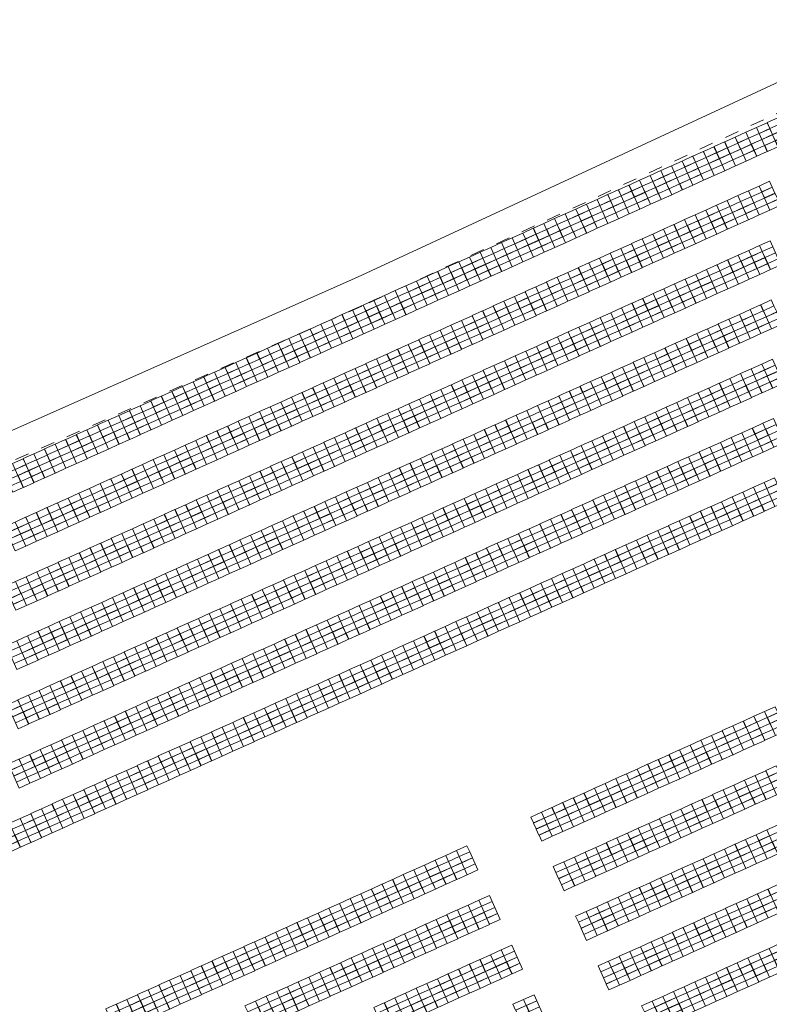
# Model space of a CAD drawing. Header units: metres. Extents: x 232744 to 233931, y 552844 to 554310.
# Tile 35 of 41: x 233646 to 233753, y 553929 to 554069. Entities that reach past the tile are written whole.
import ezdxf

# ---------------------------------------------------------------- set-up
doc = ezdxf.new("R2010")
doc.units = ezdxf.units.M
doc.linetypes.add('NLCS-HIDDEN', pattern=[4, 2, -2])
doc.layers.get('0').update_dxf_attribs({"lineweight": 18})
for name, color, linetype, lineweight in [('BH-N-contouren zonneakker', 251, 'NLCS-HIDDEN', 5), ('BH-N-hekwerk', 251, 'IE-TERREINAFSCHEIDING-KUNSTMATIG-OPEN', 18), ('GP-Field_Segment_Setback', 253, 'Continuous', 0), ('GP-Modules', 252, 'Continuous', 9)]:
    doc.layers.add(name, color=color, linetype=linetype, lineweight=lineweight)
doc.linetypes.add('IE-TERREINAFSCHEIDING-KUNSTMATIG-OPEN', pattern='A,7,-1.5,[67,NLCS.SHX,S=0.75,R=0,X=0,Y=0],-1.5', length=10)

# ---------------------------------------------------------------- blocks, each defined once
blk = doc.blocks.new('fs_3851793_full')
for p, q in [((0, 0), (1.65, 0)), ((0, -0.93), (0, 0)), ((1.65, 0), (1.65, -0.93)), ((1.65, -0.93), (0, -0.93)), ((0, -0.94), (1.65, -0.94)), ((0, -1.87), (0, -0.94)), ((1.65, -0.94), (1.65, -1.87)), ((1.65, -1.87), (0, -1.87)), ((0, -1.89), (1.65, -1.89)), ((0, -2.82), (0, -1.89)), ((1.65, -1.89), (1.65, -2.82)), ((1.65, -2.82), (0, -2.82)), ((0, -2.83), (1.65, -2.83)), ((0, -3.76), (0, -2.83)), ((1.65, -3.76), (0, -3.76)), ((1.65, -2.83), (1.65, -3.76))]:
    blk.add_line(p, q)
blk = doc.blocks.new('fs_3851792_full')
for p, q in [((0, 0), (1.65, 0)), ((0, -0.93), (0, 0)), ((1.65, 0), (1.65, -0.93)), ((1.65, -0.93), (0, -0.93)), ((0, -0.94), (1.65, -0.94)), ((0, -1.87), (0, -0.94)), ((1.65, -0.94), (1.65, -1.87)), ((1.65, -1.87), (0, -1.87)), ((0, -1.89), (1.65, -1.89)), ((0, -2.82), (0, -1.89)), ((1.65, -1.89), (1.65, -2.82)), ((1.65, -2.82), (0, -2.82)), ((0, -2.83), (1.65, -2.83)), ((0, -3.76), (0, -2.83)), ((1.65, -3.76), (0, -3.76)), ((1.65, -2.83), (1.65, -3.76))]:
    blk.add_line(p, q)
blk = doc.blocks.new('Groep-13-1')
at = {"layer": 'GP-Modules', "rotation": 24.29533370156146}
for p in [(233752.61, 553970.45, 2.17), (233749.58, 553969.08, 2.17), (233751.09, 553969.77, 2.17), (233746.55, 553967.71, 2.17), (233748.06, 553968.4, 2.17), (233743.52, 553966.35, 2.17), (233745.03, 553967.03, 2.17), (233740.49, 553964.98, 2.17), (233742, 553965.66, 2.17), (233737.45, 553963.61, 2.17), (233738.97, 553964.29, 2.17), (233734.42, 553962.24, 2.17), (233735.94, 553962.92, 2.17), (233752.77, 553962.01, 2.17), (233731.39, 553960.87, 2.17), (233732.91, 553961.56, 2.17), (233749.74, 553960.64, 2.17), (233751.26, 553961.32, 2.17), (233728.36, 553959.5, 2.17), (233729.88, 553960.19, 2.17), (233746.71, 553959.27, 2.17), (233748.22, 553959.96, 2.17), (233723.82, 553957.45, 2.17), (233725.33, 553958.14, 2.17), (233726.85, 553958.82, 2.17), (233743.68, 553957.9, 2.17), (233745.19, 553958.59, 2.17), (233720.78, 553956.08, 2.17), (233722.3, 553956.77, 2.17), (233740.65, 553956.54, 2.17), (233742.16, 553957.22, 2.17), (233719.27, 553955.4, 2.17), (233737.62, 553955.17, 2.17), (233739.13, 553955.85, 2.17), (233734.59, 553953.8, 2.17), (233736.1, 553954.48, 2.17), (233752.93, 553953.57, 2.17), (233731.55, 553952.43, 2.17), (233733.07, 553953.12, 2.17), (233749.9, 553952.2, 2.17), (233751.42, 553952.88, 2.17), (233728.52, 553951.06, 2.17), (233730.04, 553951.75, 2.17), (233746.87, 553950.83, 2.17), (233748.39, 553951.51, 2.17), (233723.98, 553949.01, 2.17), (233725.49, 553949.69, 2.17), (233727.01, 553950.38, 2.17), (233743.84, 553949.46, 2.17), (233745.36, 553950.15, 2.17), (233722.46, 553948.33, 2.17), (233740.81, 553948.09, 2.17), (233742.33, 553948.78, 2.17), (233737.78, 553946.73, 2.17), (233739.29, 553947.41, 2.17), (233734.75, 553945.36, 2.17), (233736.26, 553946.04, 2.17), (233753.1, 553945.13, 2.17), (233731.72, 553943.99, 2.17), (233733.23, 553944.67, 2.17), (233750.06, 553943.76, 2.17), (233751.58, 553944.44, 2.17), (233728.69, 553942.62, 2.17), (233730.2, 553943.31, 2.17), (233747.03, 553942.39, 2.17), (233748.55, 553943.07, 2.17), (233725.66, 553941.25, 2.17), (233727.17, 553941.94, 2.17), (233744, 553941.02, 2.17), (233745.52, 553941.7, 2.17), (233740.97, 553939.65, 2.17), (233742.49, 553940.34, 2.17), (233737.94, 553938.28, 2.17), (233739.46, 553938.97, 2.17), (233734.91, 553936.92, 2.17), (233736.43, 553937.6, 2.17), (233753.26, 553936.68, 2.17), (233731.88, 553935.55, 2.17), (233733.39, 553936.23, 2.17), (233750.23, 553935.32, 2.17), (233751.74, 553936, 2.17), (233728.85, 553934.18, 2.17), (233730.36, 553934.86, 2.17), (233747.2, 553933.95, 2.17), (233748.71, 553934.63, 2.17), (233744.17, 553932.58, 2.17), (233745.68, 553933.26, 2.17), (233741.13, 553931.21, 2.17), (233742.65, 553931.89, 2.17), (233738.1, 553929.84, 2.17), (233739.62, 553930.53, 2.17), (233735.07, 553928.47, 2.17), (233736.59, 553929.16, 2.17)]:
    blk.add_blockref('fs_3851792_full', p, dxfattribs=at)

msp = doc.modelspace()

# ---------------------------------------------------------------- linework, layer by layer
at = {"layer": 'BH-N-contouren zonneakker', "flags": 128}
msp.add_lwpolyline([(233696.21, 554028.7), (233771.84, 554063.79), (233855.89, 553897.06), (233621.82, 553791.4), (233544.96, 553961.66)], close=True, dxfattribs=at)
at = {"layer": 'BH-N-hekwerk', "flags": 128}
msp.add_lwpolyline([(233694.56, 554032.35), (233773.67, 554069.05), (233861.34, 553895.14), (233619.82, 553786.11), (233539.66, 553963.69)], close=True, dxfattribs=at)

# ---------------------------------------------------------------- block references
at = {"layer": 'GP-Field_Segment_Setback'}
msp.add_blockref('Groep-13-1', (0, 0), dxfattribs=at)
at = {"layer": 'GP-Modules'}
for name, p, rotation in [('fs_3851793_full', (233752.97, 554054.38, 2.17), 24.29533370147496), ('fs_3851793_full', (233749.94, 554053.01, 2.17), 24.29533370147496), ('fs_3851793_full', (233751.45, 554053.69, 2.17), 24.29533370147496), ('fs_3851793_full', (233746.91, 554051.64, 2.17), 24.29533370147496), ('fs_3851793_full', (233748.42, 554052.32, 2.17), 24.29533370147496), ('fs_3851793_full', (233743.87, 554050.27, 2.17), 24.29533370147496), ('fs_3851793_full', (233745.39, 554050.95, 2.17), 24.29533370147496), ('fs_3851793_full', (233740.84, 554048.9, 2.17), 24.29533370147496), ('fs_3851793_full', (233742.36, 554049.59, 2.17), 24.29533370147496), ('fs_3851793_full', (233737.81, 554047.53, 2.17), 24.29533370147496), ('fs_3851793_full', (233739.33, 554048.22, 2.17), 24.29533370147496), ('fs_3851793_full', (233734.78, 554046.17, 2.17), 24.29533370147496), ('fs_3851793_full', (233736.3, 554046.85, 2.17), 24.29533370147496), ('fs_3851793_full', (233731.75, 554044.8, 2.17), 24.29533370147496), ('fs_3851793_full', (233733.27, 554045.48, 2.17), 24.29533370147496), ('fs_3851793_full', (233750.3, 554044.65, 2.17), 24.29533370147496), ('fs_3851793_full', (233751.81, 554045.34, 2.17), 24.29533370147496), ('fs_3851793_full', (233728.72, 554043.43, 2.17), 24.29533370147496), ('fs_3851793_full', (233730.24, 554044.11, 2.17), 24.29533370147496), ('fs_3851793_full', (233747.26, 554043.29, 2.17), 24.29533370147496), ('fs_3851793_full', (233748.78, 554043.97, 2.17), 24.29533370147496), ('fs_3851793_full', (233725.69, 554042.06, 2.17), 24.29533370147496), ('fs_3851793_full', (233727.2, 554042.75, 2.17), 24.29533370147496), ('fs_3851793_full', (233744.23, 554041.92, 2.17), 24.29533370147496), ('fs_3851793_full', (233745.75, 554042.6, 2.17), 24.29533370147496), ('fs_3851793_full', (233722.66, 554040.69, 2.17), 24.29533370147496), ('fs_3851793_full', (233724.17, 554041.38, 2.17), 24.29533370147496), ('fs_3851793_full', (233741.2, 554040.55, 2.17), 24.29533370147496), ('fs_3851793_full', (233742.72, 554041.23, 2.17), 24.29533370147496), ('fs_3851793_full', (233719.63, 554039.32, 2.17), 24.29533370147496), ('fs_3851793_full', (233721.14, 554040.01, 2.17), 24.29533370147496), ('fs_3851793_full', (233738.17, 554039.18, 2.17), 24.29533370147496), ('fs_3851793_full', (233739.69, 554039.87, 2.17), 24.29533370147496), ('fs_3851793_full', (233716.6, 554037.96, 2.17), 24.29533370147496), ('fs_3851793_full', (233718.11, 554038.64, 2.17), 24.29533370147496), ('fs_3851793_full', (233735.14, 554037.81, 2.17), 24.29533370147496), ('fs_3851793_full', (233736.66, 554038.5, 2.17), 24.29533370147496), ('fs_3851793_full', (233713.57, 554036.59, 2.17), 24.29533370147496), ('fs_3851793_full', (233715.08, 554037.27, 2.17), 24.29533370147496), ('fs_3851793_full', (233732.11, 554036.44, 2.17), 24.29533370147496), ('fs_3851793_full', (233733.63, 554037.13, 2.17), 24.29533370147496), ('fs_3851793_full', (233750.37, 554036.17, 2.17), 24.29533370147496), ('fs_3851793_full', (233751.89, 554036.86, 2.17), 24.29533370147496), ('fs_3851793_full', (233710.53, 554035.22, 2.17), 24.29533370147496), ('fs_3851793_full', (233712.05, 554035.9, 2.17), 24.29533370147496), ('fs_3851793_full', (233729.08, 554035.08, 2.17), 24.29533370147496), ('fs_3851793_full', (233730.59, 554035.76, 2.17), 24.29533370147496), ('fs_3851793_full', (233747.34, 554034.8, 2.17), 24.29533370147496), ('fs_3851793_full', (233748.85, 554035.49, 2.17), 24.29533370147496), ('fs_3851793_full', (233707.5, 554033.85, 2.17), 24.29533370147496), ('fs_3851793_full', (233709.02, 554034.54, 2.17), 24.29533370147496), ('fs_3851793_full', (233726.05, 554033.71, 2.17), 24.29533370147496), ('fs_3851793_full', (233727.56, 554034.39, 2.17), 24.29533370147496), ('fs_3851793_full', (233744.31, 554033.44, 2.17), 24.29533370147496), ('fs_3851793_full', (233745.82, 554034.12, 2.17), 24.29533370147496), ('fs_3851793_full', (233702.96, 554031.8, 2.17), 24.29533370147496), ('fs_3851793_full', (233704.47, 554032.48, 2.17), 24.29533370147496), ('fs_3851793_full', (233705.99, 554033.17, 2.17), 24.29533370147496), ('fs_3851793_full', (233723.02, 554032.34, 2.17), 24.29533370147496), ('fs_3851793_full', (233724.53, 554033.02, 2.17), 24.29533370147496), ('fs_3851793_full', (233741.28, 554032.07, 2.17), 24.29533370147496), ('fs_3851793_full', (233742.79, 554032.75, 2.17), 24.29533370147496), ('fs_3851793_full', (233699.93, 554030.43, 2.17), 24.29533370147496), ('fs_3851793_full', (233701.44, 554031.12, 2.17), 24.29533370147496), ('fs_3851793_full', (233719.99, 554030.97, 2.17), 24.29533370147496), ('fs_3851793_full', (233721.5, 554031.66, 2.17), 24.29533370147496), ('fs_3851793_full', (233738.25, 554030.7, 2.17), 24.29533370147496), ('fs_3851793_full', (233739.76, 554031.38, 2.17), 24.29533370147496), ('fs_3851793_full', (233696.9, 554029.06, 2.17), 24.29533370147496), ('fs_3851793_full', (233698.41, 554029.75, 2.17), 24.29533370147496), ('fs_3851793_full', (233716.96, 554029.6, 2.17), 24.29533370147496), ('fs_3851793_full', (233718.47, 554030.29, 2.17), 24.29533370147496), ('fs_3851793_full', (233735.22, 554029.33, 2.17), 24.29533370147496), ('fs_3851793_full', (233736.73, 554030.02, 2.17), 24.29533370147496), ('fs_3851793_full', (233693.86, 554027.69, 2.17), 24.29533370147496), ('fs_3851793_full', (233695.38, 554028.38, 2.17), 24.29533370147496), ('fs_3851793_full', (233713.92, 554028.24, 2.17), 24.29533370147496), ('fs_3851793_full', (233715.44, 554028.92, 2.17), 24.29533370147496), ('fs_3851793_full', (233732.18, 554027.96, 2.17), 24.29533370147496), ('fs_3851793_full', (233733.7, 554028.65, 2.17), 24.29533370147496), ('fs_3851793_full', (233750.53, 554027.73, 2.17), 24.29533370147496), ('fs_3851793_full', (233752.05, 554028.42, 2.17), 24.29533370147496), ('fs_3851793_full', (233690.83, 554026.33, 2.17), 24.29533370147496), ('fs_3851793_full', (233692.35, 554027.01, 2.17), 24.29533370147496), ('fs_3851793_full', (233710.89, 554026.87, 2.17), 24.29533370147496), ('fs_3851793_full', (233712.41, 554027.55, 2.17), 24.29533370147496), ('fs_3851793_full', (233729.15, 554026.6, 2.17), 24.29533370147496), ('fs_3851793_full', (233730.67, 554027.28, 2.17), 24.29533370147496), ('fs_3851793_full', (233747.5, 554026.36, 2.17), 24.29533370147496), ('fs_3851793_full', (233749.02, 554027.05, 2.17), 24.29533370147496), ('fs_3851793_full', (233687.8, 554024.96, 2.17), 24.29533370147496), ('fs_3851793_full', (233689.32, 554025.64, 2.17), 24.29533370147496), ('fs_3851793_full', (233706.35, 554024.81, 2.17), 24.29533370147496), ('fs_3851793_full', (233707.86, 554025.5, 2.17), 24.29533370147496), ('fs_3851793_full', (233709.38, 554026.18, 2.17), 24.29533370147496), ('fs_3851793_full', (233726.12, 554025.23, 2.17), 24.29533370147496), ('fs_3851793_full', (233727.64, 554025.91, 2.17), 24.29533370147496), ('fs_3851793_full', (233744.47, 554024.99, 2.17), 24.29533370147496), ('fs_3851793_full', (233745.99, 554025.68, 2.17), 24.29533370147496), ('fs_3851793_full', (233684.77, 554023.59, 2.17), 24.29533370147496), ('fs_3851793_full', (233686.29, 554024.27, 2.17), 24.29533370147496), ('fs_3851793_full', (233703.32, 554023.45, 2.17), 24.29533370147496), ('fs_3851793_full', (233704.83, 554024.13, 2.17), 24.29533370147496), ('fs_3851793_full', (233723.09, 554023.86, 2.17), 24.29533370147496), ('fs_3851793_full', (233724.61, 554024.54, 2.17), 24.29533370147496), ('fs_3851793_full', (233741.44, 554023.63, 2.17), 24.29533370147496), ('fs_3851793_full', (233742.96, 554024.31, 2.17), 24.29533370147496), ('fs_3851793_full', (233681.74, 554022.22, 2.17), 24.29533370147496), ('fs_3851793_full', (233683.26, 554022.91, 2.17), 24.29533370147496), ('fs_3851793_full', (233700.29, 554022.08, 2.17), 24.29533370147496), ('fs_3851793_full', (233701.8, 554022.76, 2.17), 24.29533370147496), ('fs_3851793_full', (233720.06, 554022.49, 2.17), 24.29533370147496), ('fs_3851793_full', (233721.58, 554023.17, 2.17), 24.29533370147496), ('fs_3851793_full', (233738.41, 554022.26, 2.17), 24.29533370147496), ('fs_3851793_full', (233739.92, 554022.94, 2.17), 24.29533370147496), ('fs_3851793_full', (233678.71, 554020.85, 2.17), 24.29533370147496), ('fs_3851793_full', (233680.23, 554021.54, 2.17), 24.29533370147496), ('fs_3851793_full', (233697.25, 554020.71, 2.17), 24.29533370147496), ('fs_3851793_full', (233698.77, 554021.39, 2.17), 24.29533370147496), ('fs_3851793_full', (233717.03, 554021.12, 2.17), 24.29533370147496), ('fs_3851793_full', (233718.55, 554021.81, 2.17), 24.29533370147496), ('fs_3851793_full', (233735.38, 554020.89, 2.17), 24.29533370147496), ('fs_3851793_full', (233736.89, 554021.57, 2.17), 24.29533370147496), ('fs_3851793_full', (233675.68, 554019.49, 2.17), 24.29533370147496), ('fs_3851793_full', (233677.19, 554020.17, 2.17), 24.29533370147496), ('fs_3851793_full', (233694.22, 554019.34, 2.17), 24.29533370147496), ('fs_3851793_full', (233695.74, 554020.03, 2.17), 24.29533370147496), ('fs_3851793_full', (233714, 554019.75, 2.17), 24.29533370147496), ('fs_3851793_full', (233715.51, 554020.44, 2.17), 24.29533370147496), ('fs_3851793_full', (233732.35, 554019.52, 2.17), 24.29533370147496), ('fs_3851793_full', (233733.86, 554020.21, 2.17), 24.29533370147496), ('fs_3851793_full', (233750.69, 554019.29, 2.17), 24.29533370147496), ('fs_3851793_full', (233752.21, 554019.97, 2.17), 24.29533370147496), ('fs_3851793_full', (233672.65, 554018.12, 2.17), 24.29533370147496), ('fs_3851793_full', (233674.16, 554018.8, 2.17), 24.29533370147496), ('fs_3851793_full', (233691.19, 554017.97, 2.17), 24.29533370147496), ('fs_3851793_full', (233692.71, 554018.66, 2.17), 24.29533370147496), ('fs_3851793_full', (233710.97, 554018.39, 2.17), 24.29533370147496), ('fs_3851793_full', (233712.48, 554019.07, 2.17), 24.29533370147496), ('fs_3851793_full', (233729.32, 554018.15, 2.17), 24.29533370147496), ('fs_3851793_full', (233730.83, 554018.84, 2.17), 24.29533370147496), ('fs_3851793_full', (233747.66, 554017.92, 2.17), 24.29533370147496), ('fs_3851793_full', (233749.18, 554018.61, 2.17), 24.29533370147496), ('fs_3851793_full', (233669.62, 554016.75, 2.17), 24.29533370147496), ('fs_3851793_full', (233671.13, 554017.43, 2.17), 24.29533370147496), ('fs_3851793_full', (233688.16, 554016.61, 2.17), 24.29533370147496), ('fs_3851793_full', (233689.68, 554017.29, 2.17), 24.29533370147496), ('fs_3851793_full', (233707.94, 554017.02, 2.17), 24.29533370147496), ('fs_3851793_full', (233709.45, 554017.7, 2.17), 24.29533370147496), ('fs_3851793_full', (233726.29, 554016.79, 2.17), 24.29533370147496), ('fs_3851793_full', (233727.8, 554017.47, 2.17), 24.29533370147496), ('fs_3851793_full', (233744.63, 554016.55, 2.17), 24.29533370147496), ('fs_3851793_full', (233746.15, 554017.24, 2.17), 24.29533370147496), ('fs_3851793_full', (233666.59, 554015.38, 2.17), 24.29533370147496), ('fs_3851793_full', (233668.1, 554016.07, 2.17), 24.29533370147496), ('fs_3851793_full', (233685.13, 554015.24, 2.17), 24.29533370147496), ('fs_3851793_full', (233686.65, 554015.92, 2.17), 24.29533370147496), ('fs_3851793_full', (233703.39, 554014.97, 2.17), 24.29533370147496), ('fs_3851793_full', (233704.91, 554015.65, 2.17), 24.29533370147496), ('fs_3851793_full', (233706.42, 554016.33, 2.17), 24.29533370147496), ('fs_3851793_full', (233723.25, 554015.42, 2.17), 24.29533370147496), ('fs_3851793_full', (233724.77, 554016.1, 2.17), 24.29533370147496), ('fs_3851793_full', (233741.6, 554015.18, 2.17), 24.29533370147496), ('fs_3851793_full', (233743.12, 554015.87, 2.17), 24.29533370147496), ('fs_3851793_full', (233663.56, 554014.01, 2.17), 24.29533370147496), ('fs_3851793_full', (233665.07, 554014.7, 2.17), 24.29533370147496), ('fs_3851793_full', (233682.1, 554013.87, 2.17), 24.29533370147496), ('fs_3851793_full', (233683.62, 554014.55, 2.17), 24.29533370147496), ('fs_3851793_full', (233700.36, 554013.6, 2.17), 24.29533370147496), ('fs_3851793_full', (233701.88, 554014.28, 2.17), 24.29533370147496), ('fs_3851793_full', (233720.22, 554014.05, 2.17), 24.29533370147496), ('fs_3851793_full', (233721.74, 554014.73, 2.17), 24.29533370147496), ('fs_3851793_full', (233738.57, 554013.82, 2.17), 24.29533370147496), ('fs_3851793_full', (233740.09, 554014.5, 2.17), 24.29533370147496), ('fs_3851793_full', (233660.52, 554012.64, 2.17), 24.29533370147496), ('fs_3851793_full', (233662.04, 554013.33, 2.17), 24.29533370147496), ('fs_3851793_full', (233679.07, 554012.5, 2.17), 24.29533370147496), ('fs_3851793_full', (233680.58, 554013.19, 2.17), 24.29533370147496), ('fs_3851793_full', (233697.33, 554012.23, 2.17), 24.29533370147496), ('fs_3851793_full', (233698.84, 554012.91, 2.17), 24.29533370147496), ('fs_3851793_full', (233717.19, 554012.68, 2.17), 24.29533370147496), ('fs_3851793_full', (233718.71, 554013.36, 2.17), 24.29533370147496), ('fs_3851793_full', (233735.54, 554012.45, 2.17), 24.29533370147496), ('fs_3851793_full', (233737.06, 554013.13, 2.17), 24.29533370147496), ('fs_3851793_full', (233657.49, 554011.28, 2.17), 24.29533370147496), ('fs_3851793_full', (233659.01, 554011.96, 2.17), 24.29533370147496), ('fs_3851793_full', (233676.04, 554011.13, 2.17), 24.29533370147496), ('fs_3851793_full', (233677.55, 554011.82, 2.17), 24.29533370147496), ('fs_3851793_full', (233694.3, 554010.86, 2.17), 24.29533370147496), ('fs_3851793_full', (233695.81, 554011.55, 2.17), 24.29533370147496), ('fs_3851793_full', (233714.16, 554011.31, 2.17), 24.29533370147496), ('fs_3851793_full', (233715.68, 554012, 2.17), 24.29533370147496), ('fs_3851793_full', (233732.51, 554011.08, 2.17), 24.29533370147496), ('fs_3851793_full', (233734.02, 554011.76, 2.17), 24.29533370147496), ('fs_3851793_full', (233750.86, 554010.85, 2.17), 24.29533370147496), ('fs_3851793_full', (233752.37, 554011.53, 2.17), 24.29533370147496), ('fs_3851793_full', (233654.46, 554009.91, 2.17), 24.29533370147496), ('fs_3851793_full', (233655.98, 554010.59, 2.17), 24.29533370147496), ('fs_3851793_full', (233673.01, 554009.76, 2.17), 24.29533370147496), ('fs_3851793_full', (233674.52, 554010.45, 2.17), 24.29533370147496), ('fs_3851793_full', (233691.27, 554009.49, 2.17), 24.29533370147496), ('fs_3851793_full', (233692.78, 554010.18, 2.17), 24.29533370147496), ('fs_3851793_full', (233711.13, 554009.94, 2.17), 24.29533370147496), ('fs_3851793_full', (233712.65, 554010.63, 2.17), 24.29533370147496), ('fs_3851793_full', (233729.48, 554009.71, 2.17), 24.29533370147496), ('fs_3851793_full', (233730.99, 554010.4, 2.17), 24.29533370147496), ('fs_3851793_full', (233747.83, 554009.48, 2.17), 24.29533370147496), ('fs_3851793_full', (233749.34, 554010.16, 2.17), 24.29533370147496), ('fs_3851793_full', (233651.43, 554008.54, 2.17), 24.29533370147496), ('fs_3851793_full', (233652.95, 554009.22, 2.17), 24.29533370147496), ('fs_3851793_full', (233669.98, 554008.4, 2.17), 24.29533370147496), ('fs_3851793_full', (233671.49, 554009.08, 2.17), 24.29533370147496), ('fs_3851793_full', (233688.24, 554008.12, 2.17), 24.29533370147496), ('fs_3851793_full', (233689.75, 554008.81, 2.17), 24.29533370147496), ('fs_3851793_full', (233708.1, 554008.58, 2.17), 24.29533370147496), ('fs_3851793_full', (233709.62, 554009.26, 2.17), 24.29533370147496), ('fs_3851793_full', (233726.45, 554008.34, 2.17), 24.29533370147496), ('fs_3851793_full', (233727.96, 554009.03, 2.17), 24.29533370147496), ('fs_3851793_full', (233744.8, 554008.11, 2.17), 24.29533370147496), ('fs_3851793_full', (233746.31, 554008.8, 2.17), 24.29533370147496), ('fs_3851793_full', (233648.4, 554007.17, 2.17), 24.29533370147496), ('fs_3851793_full', (233649.92, 554007.86, 2.17), 24.29533370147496), ('fs_3851793_full', (233666.95, 554007.03, 2.17), 24.29533370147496), ('fs_3851793_full', (233668.46, 554007.71, 2.17), 24.29533370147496), ('fs_3851793_full', (233685.21, 554006.76, 2.17), 24.29533370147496), ('fs_3851793_full', (233686.72, 554007.44, 2.17), 24.29533370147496), ('fs_3851793_full', (233705.07, 554007.21, 2.17), 24.29533370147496), ('fs_3851793_full', (233706.58, 554007.89, 2.17), 24.29533370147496), ('fs_3851793_full', (233723.42, 554006.98, 2.17), 24.29533370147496), ('fs_3851793_full', (233724.93, 554007.66, 2.17), 24.29533370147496), ('fs_3851793_full', (233741.76, 554006.74, 2.17), 24.29533370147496), ('fs_3851793_full', (233743.28, 554007.43, 2.17), 24.29533370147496), ('fs_3851793_full', (233645.37, 554005.8, 2.17), 24.29533370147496), ('fs_3851793_full', (233646.89, 554006.49, 2.17), 24.29533370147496), ('fs_3851793_full', (233663.91, 554005.66, 2.17), 24.29533370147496), ('fs_3851793_full', (233665.43, 554006.34, 2.17), 24.29533370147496), ('fs_3851793_full', (233682.17, 554005.39, 2.17), 24.29533370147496), ('fs_3851793_full', (233683.69, 554006.07, 2.17), 24.29533370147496), ('fs_3851793_full', (233700.52, 554005.16, 2.17), 24.29533370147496), ('fs_3851793_full', (233702.04, 554005.84, 2.17), 24.29533370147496), ('fs_3851793_full', (233703.55, 554006.52, 2.17), 24.29533370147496), ('fs_3851793_full', (233720.39, 554005.61, 2.17), 24.29533370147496), ('fs_3851793_full', (233721.9, 554006.29, 2.17), 24.29533370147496), ('fs_3851793_full', (233738.73, 554005.38, 2.17), 24.29533370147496), ('fs_3851793_full', (233740.25, 554006.06, 2.17), 24.29533370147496), ('fs_3851793_full', (233643.85, 554005.12, 2.17), 24.29533370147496), ('fs_3851793_full', (233660.88, 554004.29, 2.17), 24.29533370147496), ('fs_3851793_full', (233662.4, 554004.98, 2.17), 24.29533370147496), ('fs_3851793_full', (233679.14, 554004.02, 2.17), 24.29533370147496), ('fs_3851793_full', (233680.66, 554004.7, 2.17), 24.29533370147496), ('fs_3851793_full', (233697.49, 554003.79, 2.17), 24.29533370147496), ('fs_3851793_full', (233699.01, 554004.47, 2.17), 24.29533370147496), ('fs_3851793_full', (233717.35, 554004.24, 2.17), 24.29533370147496), ('fs_3851793_full', (233718.87, 554004.92, 2.17), 24.29533370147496), ('fs_3851793_full', (233735.7, 554004.01, 2.17), 24.29533370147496), ('fs_3851793_full', (233737.22, 554004.69, 2.17), 24.29533370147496), ('fs_3851793_full', (233657.85, 554002.92, 2.17), 24.29533370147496), ('fs_3851793_full', (233659.37, 554003.61, 2.17), 24.29533370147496), ('fs_3851793_full', (233676.11, 554002.65, 2.17), 24.29533370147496), ('fs_3851793_full', (233677.63, 554003.34, 2.17), 24.29533370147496), ('fs_3851793_full', (233694.46, 554002.42, 2.17), 24.29533370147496), ('fs_3851793_full', (233695.98, 554003.1, 2.17), 24.29533370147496), ('fs_3851793_full', (233714.32, 554002.87, 2.17), 24.29533370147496), ('fs_3851793_full', (233715.84, 554003.56, 2.17), 24.29533370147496), ('fs_3851793_full', (233732.67, 554002.64, 2.17), 24.29533370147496), ('fs_3851793_full', (233734.19, 554003.32, 2.17), 24.29533370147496), ('fs_3851793_full', (233751.02, 554002.41, 2.17), 24.29533370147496), ('fs_3851793_full', (233752.53, 554003.09, 2.17), 24.29533370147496), ('fs_3851793_full', (233654.82, 554001.56, 2.17), 24.29533370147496), ('fs_3851793_full', (233656.34, 554002.24, 2.17), 24.29533370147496), ('fs_3851793_full', (233673.08, 554001.28, 2.17), 24.29533370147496), ('fs_3851793_full', (233674.6, 554001.97, 2.17), 24.29533370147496), ('fs_3851793_full', (233691.43, 554001.05, 2.17), 24.29533370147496), ('fs_3851793_full', (233692.95, 554001.74, 2.17), 24.29533370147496), ('fs_3851793_full', (233711.29, 554001.5, 2.17), 24.29533370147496), ('fs_3851793_full', (233712.81, 554002.19, 2.17), 24.29533370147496), ('fs_3851793_full', (233729.64, 554001.27, 2.17), 24.29533370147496), ('fs_3851793_full', (233731.16, 554001.95, 2.17), 24.29533370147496), ('fs_3851793_full', (233747.99, 554001.04, 2.17), 24.29533370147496), ('fs_3851793_full', (233749.5, 554001.72, 2.17), 24.29533370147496), ('fs_3851793_full', (233651.79, 554000.19, 2.17), 24.29533370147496), ('fs_3851793_full', (233653.31, 554000.87, 2.17), 24.29533370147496), ('fs_3851793_full', (233670.05, 553999.92, 2.17), 24.29533370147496), ('fs_3851793_full', (233671.57, 554000.6, 2.17), 24.29533370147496), ('fs_3851793_full', (233688.4, 553999.68, 2.17), 24.29533370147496), ('fs_3851793_full', (233689.91, 554000.37, 2.17), 24.29533370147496), ('fs_3851793_full', (233708.26, 554000.13, 2.17), 24.29533370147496), ('fs_3851793_full', (233709.78, 554000.82, 2.17), 24.29533370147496), ('fs_3851793_full', (233726.61, 553999.9, 2.17), 24.29533370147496), ('fs_3851793_full', (233728.13, 554000.59, 2.17), 24.29533370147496), ('fs_3851793_full', (233744.96, 553999.67, 2.17), 24.29533370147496), ('fs_3851793_full', (233746.47, 554000.35, 2.17), 24.29533370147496), ('fs_3851793_full', (233647.24, 553998.13, 2.17), 24.29533370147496), ('fs_3851793_full', (233648.76, 553998.82, 2.17), 24.29533370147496), ('fs_3851793_full', (233650.28, 553999.5, 2.17), 24.29533370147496), ('fs_3851793_full', (233667.02, 553998.55, 2.17), 24.29533370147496), ('fs_3851793_full', (233668.54, 553999.23, 2.17), 24.29533370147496), ('fs_3851793_full', (233685.37, 553998.31, 2.17), 24.29533370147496), ('fs_3851793_full', (233686.88, 553999, 2.17), 24.29533370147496), ('fs_3851793_full', (233705.23, 553998.77, 2.17), 24.29533370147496), ('fs_3851793_full', (233706.75, 553999.45, 2.17), 24.29533370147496), ('fs_3851793_full', (233723.58, 553998.53, 2.17), 24.29533370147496), ('fs_3851793_full', (233725.09, 553999.22, 2.17), 24.29533370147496), ('fs_3851793_full', (233741.93, 553998.3, 2.17), 24.29533370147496), ('fs_3851793_full', (233743.44, 553998.99, 2.17), 24.29533370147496), ('fs_3851793_full', (233644.21, 553996.77, 2.17), 24.29533370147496), ('fs_3851793_full', (233645.73, 553997.45, 2.17), 24.29533370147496), ('fs_3851793_full', (233663.99, 553997.18, 2.17), 24.29533370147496), ('fs_3851793_full', (233665.5, 553997.86, 2.17), 24.29533370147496), ('fs_3851793_full', (233682.34, 553996.95, 2.17), 24.29533370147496), ('fs_3851793_full', (233683.85, 553997.63, 2.17), 24.29533370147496), ('fs_3851793_full', (233700.68, 553996.71, 2.17), 24.29533370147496), ('fs_3851793_full', (233702.2, 553997.4, 2.17), 24.29533370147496), ('fs_3851793_full', (233703.72, 553998.08, 2.17), 24.29533370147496), ('fs_3851793_full', (233720.55, 553997.17, 2.17), 24.29533370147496), ('fs_3851793_full', (233722.06, 553997.85, 2.17), 24.29533370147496), ('fs_3851793_full', (233738.9, 553996.93, 2.17), 24.29533370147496), ('fs_3851793_full', (233740.41, 553997.62, 2.17), 24.29533370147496), ('fs_3851793_full', (233660.96, 553995.81, 2.17), 24.29533370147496), ('fs_3851793_full', (233662.47, 553996.49, 2.17), 24.29533370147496), ('fs_3851793_full', (233679.31, 553995.58, 2.17), 24.29533370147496), ('fs_3851793_full', (233680.82, 553996.26, 2.17), 24.29533370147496), ('fs_3851793_full', (233697.65, 553995.35, 2.17), 24.29533370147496), ('fs_3851793_full', (233699.17, 553996.03, 2.17), 24.29533370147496), ('fs_3851793_full', (233717.52, 553995.8, 2.17), 24.29533370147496), ('fs_3851793_full', (233719.03, 553996.48, 2.17), 24.29533370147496), ('fs_3851793_full', (233735.86, 553995.57, 2.17), 24.29533370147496), ('fs_3851793_full', (233737.38, 553996.25, 2.17), 24.29533370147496), ('fs_3851793_full', (233657.93, 553994.44, 2.17), 24.29533370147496), ('fs_3851793_full', (233659.44, 553995.13, 2.17), 24.29533370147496), ('fs_3851793_full', (233676.28, 553994.21, 2.17), 24.29533370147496), ('fs_3851793_full', (233677.79, 553994.89, 2.17), 24.29533370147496), ('fs_3851793_full', (233694.62, 553993.98, 2.17), 24.29533370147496), ('fs_3851793_full', (233696.14, 553994.66, 2.17), 24.29533370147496), ('fs_3851793_full', (233714.49, 553994.43, 2.17), 24.29533370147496), ('fs_3851793_full', (233716, 553995.11, 2.17), 24.29533370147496), ('fs_3851793_full', (233732.83, 553994.2, 2.17), 24.29533370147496), ('fs_3851793_full', (233734.35, 553994.88, 2.17), 24.29533370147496), ('fs_3851793_full', (233654.9, 553993.07, 2.17), 24.29533370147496), ('fs_3851793_full', (233656.41, 553993.76, 2.17), 24.29533370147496), ('fs_3851793_full', (233673.24, 553992.84, 2.17), 24.29533370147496), ('fs_3851793_full', (233674.76, 553993.53, 2.17), 24.29533370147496), ('fs_3851793_full', (233691.59, 553992.61, 2.17), 24.29533370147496), ('fs_3851793_full', (233693.11, 553993.29, 2.17), 24.29533370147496), ('fs_3851793_full', (233711.46, 553993.06, 2.17), 24.29533370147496), ('fs_3851793_full', (233712.97, 553993.75, 2.17), 24.29533370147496), ('fs_3851793_full', (233729.8, 553992.83, 2.17), 24.29533370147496), ('fs_3851793_full', (233731.32, 553993.51, 2.17), 24.29533370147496), ('fs_3851793_full', (233651.87, 553991.71, 2.17), 24.29533370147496), ('fs_3851793_full', (233653.38, 553992.39, 2.17), 24.29533370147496), ('fs_3851793_full', (233670.21, 553991.47, 2.17), 24.29533370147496), ('fs_3851793_full', (233671.73, 553992.16, 2.17), 24.29533370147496), ('fs_3851793_full', (233688.56, 553991.24, 2.17), 24.29533370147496), ('fs_3851793_full', (233690.08, 553991.93, 2.17), 24.29533370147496), ('fs_3851793_full', (233708.42, 553991.69, 2.17), 24.29533370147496), ('fs_3851793_full', (233709.94, 553992.38, 2.17), 24.29533370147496), ('fs_3851793_full', (233726.77, 553991.46, 2.17), 24.29533370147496), ('fs_3851793_full', (233728.29, 553992.14, 2.17), 24.29533370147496), ('fs_3851793_full', (233648.83, 553990.34, 2.17), 24.29533370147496), ('fs_3851793_full', (233650.35, 553991.02, 2.17), 24.29533370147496), ('fs_3851793_full', (233667.18, 553990.11, 2.17), 24.29533370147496), ('fs_3851793_full', (233668.7, 553990.79, 2.17), 24.29533370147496), ('fs_3851793_full', (233685.53, 553989.87, 2.17), 24.29533370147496), ('fs_3851793_full', (233687.05, 553990.56, 2.17), 24.29533370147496), ('fs_3851793_full', (233705.39, 553990.32, 2.17), 24.29533370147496), ('fs_3851793_full', (233706.91, 553991.01, 2.17), 24.29533370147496), ('fs_3851793_full', (233723.74, 553990.09, 2.17), 24.29533370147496), ('fs_3851793_full', (233725.26, 553990.78, 2.17), 24.29533370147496), ('fs_3851793_full', (233645.8, 553988.97, 2.17), 24.29533370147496), ('fs_3851793_full', (233647.32, 553989.65, 2.17), 24.29533370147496), ('fs_3851793_full', (233664.15, 553988.74, 2.17), 24.29533370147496), ('fs_3851793_full', (233665.67, 553989.42, 2.17), 24.29533370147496), ('fs_3851793_full', (233682.5, 553988.5, 2.17), 24.29533370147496), ('fs_3851793_full', (233684.01, 553989.19, 2.17), 24.29533370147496), ('fs_3851793_full', (233702.36, 553988.96, 2.17), 24.29533370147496), ('fs_3851793_full', (233703.88, 553989.64, 2.17), 24.29533370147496), ('fs_3851793_full', (233720.71, 553988.72, 2.17), 24.29533370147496), ('fs_3851793_full', (233722.23, 553989.41, 2.17), 24.29533370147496), ('fs_3851793_full', (233644.29, 553988.29, 2.17), 24.29533370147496), ('fs_3851793_full', (233661.12, 553987.37, 2.17), 24.29533370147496), ('fs_3851793_full', (233662.64, 553988.05, 2.17), 24.29533370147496), ('fs_3851793_full', (233679.47, 553987.14, 2.17), 24.29533370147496), ('fs_3851793_full', (233680.98, 553987.82, 2.17), 24.29533370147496), ('fs_3851793_full', (233697.82, 553986.9, 2.17), 24.29533370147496), ('fs_3851793_full', (233699.33, 553987.59, 2.17), 24.29533370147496), ('fs_3851793_full', (233700.85, 553988.27, 2.17), 24.29533370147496), ('fs_3851793_full', (233717.68, 553987.36, 2.17), 24.29533370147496), ('fs_3851793_full', (233719.19, 553988.04, 2.17), 24.29533370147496), ('fs_3851793_full', (233658.09, 553986, 2.17), 24.29533370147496), ('fs_3851793_full', (233659.61, 553986.68, 2.17), 24.29533370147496), ('fs_3851793_full', (233676.44, 553985.77, 2.17), 24.29533370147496), ('fs_3851793_full', (233677.95, 553986.45, 2.17), 24.29533370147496), ('fs_3851793_full', (233694.79, 553985.54, 2.17), 24.29533370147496), ('fs_3851793_full', (233696.3, 553986.22, 2.17), 24.29533370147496), ('fs_3851793_full', (233714.65, 553985.99, 2.17), 24.29533370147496), ('fs_3851793_full', (233716.16, 553986.67, 2.17), 24.29533370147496), ('fs_3851793_full', (233655.06, 553984.63, 2.17), 24.29533370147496), ('fs_3851793_full', (233656.57, 553985.32, 2.17), 24.29533370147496), ('fs_3851793_full', (233673.41, 553984.4, 2.17), 24.29533370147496), ('fs_3851793_full', (233674.92, 553985.08, 2.17), 24.29533370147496), ('fs_3851793_full', (233691.75, 553984.17, 2.17), 24.29533370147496), ('fs_3851793_full', (233693.27, 553984.85, 2.17), 24.29533370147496), ('fs_3851793_full', (233711.62, 553984.62, 2.17), 24.29533370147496), ('fs_3851793_full', (233713.13, 553985.3, 2.17), 24.29533370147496), ('fs_3851793_full', (233652.03, 553983.26, 2.17), 24.29533370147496), ('fs_3851793_full', (233653.54, 553983.95, 2.17), 24.29533370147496), ('fs_3851793_full', (233670.38, 553983.03, 2.17), 24.29533370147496), ('fs_3851793_full', (233671.89, 553983.72, 2.17), 24.29533370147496), ('fs_3851793_full', (233688.72, 553982.8, 2.17), 24.29533370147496), ('fs_3851793_full', (233690.24, 553983.48, 2.17), 24.29533370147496), ('fs_3851793_full', (233708.59, 553983.25, 2.17), 24.29533370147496), ('fs_3851793_full', (233710.1, 553983.94, 2.17), 24.29533370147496), ('fs_3851793_full', (233649, 553981.9, 2.17), 24.29533370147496), ('fs_3851793_full', (233650.51, 553982.58, 2.17), 24.29533370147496), ('fs_3851793_full', (233667.34, 553981.66, 2.17), 24.29533370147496), ('fs_3851793_full', (233668.86, 553982.35, 2.17), 24.29533370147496), ('fs_3851793_full', (233685.69, 553981.43, 2.17), 24.29533370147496), ('fs_3851793_full', (233687.21, 553982.12, 2.17), 24.29533370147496), ('fs_3851793_full', (233705.56, 553981.88, 2.17), 24.29533370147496), ('fs_3851793_full', (233707.07, 553982.57, 2.17), 24.29533370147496), ('fs_3851793_full', (233645.97, 553980.53, 2.17), 24.29533370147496), ('fs_3851793_full', (233647.48, 553981.21, 2.17), 24.29533370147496), ('fs_3851793_full', (233664.31, 553980.3, 2.17), 24.29533370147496), ('fs_3851793_full', (233665.83, 553980.98, 2.17), 24.29533370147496), ('fs_3851793_full', (233682.66, 553980.06, 2.17), 24.29533370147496), ('fs_3851793_full', (233684.18, 553980.75, 2.17), 24.29533370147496), ('fs_3851793_full', (233702.52, 553980.51, 2.17), 24.29533370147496), ('fs_3851793_full', (233704.04, 553981.2, 2.17), 24.29533370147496), ('fs_3851793_full', (233644.45, 553979.84, 2.17), 24.29533370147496), ('fs_3851793_full', (233661.28, 553978.93, 2.17), 24.29533370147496), ('fs_3851793_full', (233662.8, 553979.61, 2.17), 24.29533370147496), ('fs_3851793_full', (233679.63, 553978.69, 2.17), 24.29533370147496), ('fs_3851793_full', (233681.15, 553979.38, 2.17), 24.29533370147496), ('fs_3851793_full', (233699.49, 553979.15, 2.17), 24.29533370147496), ('fs_3851793_full', (233701.01, 553979.83, 2.17), 24.29533370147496), ('fs_3851793_full', (233658.25, 553977.56, 2.17), 24.29533370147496), ('fs_3851793_full', (233659.77, 553978.24, 2.17), 24.29533370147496), ('fs_3851793_full', (233676.6, 553977.33, 2.17), 24.29533370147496), ('fs_3851793_full', (233678.12, 553978.01, 2.17), 24.29533370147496), ('fs_3851793_full', (233694.95, 553977.09, 2.17), 24.29533370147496), ('fs_3851793_full', (233696.46, 553977.78, 2.17), 24.29533370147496), ('fs_3851793_full', (233697.98, 553978.46, 2.17), 24.29533370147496), ('fs_3851793_full', (233655.22, 553976.19, 2.17), 24.29533370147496), ('fs_3851793_full', (233656.74, 553976.87, 2.17), 24.29533370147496), ('fs_3851793_full', (233673.57, 553975.96, 2.17), 24.29533370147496), ('fs_3851793_full', (233675.08, 553976.64, 2.17), 24.29533370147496), ('fs_3851793_full', (233691.92, 553975.73, 2.17), 24.29533370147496), ('fs_3851793_full', (233693.43, 553976.41, 2.17), 24.29533370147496), ('fs_3851793_full', (233652.19, 553974.82, 2.17), 24.29533370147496), ('fs_3851793_full', (233653.71, 553975.51, 2.17), 24.29533370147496), ('fs_3851793_full', (233670.54, 553974.59, 2.17), 24.29533370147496), ('fs_3851793_full', (233672.05, 553975.27, 2.17), 24.29533370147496), ('fs_3851793_full', (233688.89, 553974.36, 2.17), 24.29533370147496), ('fs_3851793_full', (233690.4, 553975.04, 2.17), 24.29533370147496), ('fs_3851793_full', (233649.16, 553973.45, 2.17), 24.29533370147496), ('fs_3851793_full', (233650.67, 553974.14, 2.17), 24.29533370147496), ('fs_3851793_full', (233667.51, 553973.22, 2.17), 24.29533370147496), ('fs_3851793_full', (233669.02, 553973.91, 2.17), 24.29533370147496), ('fs_3851793_full', (233685.85, 553972.99, 2.17), 24.29533370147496), ('fs_3851793_full', (233687.37, 553973.67, 2.17), 24.29533370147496), ('fs_3851793_full', (233646.13, 553972.09, 2.17), 24.29533370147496), ('fs_3851793_full', (233647.64, 553972.77, 2.17), 24.29533370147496), ('fs_3851793_full', (233664.48, 553971.85, 2.17), 24.29533370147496), ('fs_3851793_full', (233665.99, 553972.54, 2.17), 24.29533370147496), ('fs_3851793_full', (233682.82, 553971.62, 2.17), 24.29533370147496), ('fs_3851793_full', (233684.34, 553972.31, 2.17), 24.29533370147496), ('fs_3851793_full', (233644.61, 553971.4, 2.17), 24.29533370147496), ('fs_3851793_full', (233661.45, 553970.49, 2.17), 24.29533370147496), ('fs_3851793_full', (233662.96, 553971.17, 2.17), 24.29533370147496), ('fs_3851793_full', (233679.79, 553970.25, 2.17), 24.29533370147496), ('fs_3851793_full', (233681.31, 553970.94, 2.17), 24.29533370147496), ('fs_3851793_full', (233658.41, 553969.12, 2.17), 24.29533370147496), ('fs_3851793_full', (233659.93, 553969.8, 2.17), 24.29533370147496), ('fs_3851793_full', (233676.76, 553968.89, 2.17), 24.29533370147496), ('fs_3851793_full', (233678.28, 553969.57, 2.17), 24.29533370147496), ('fs_3851793_full', (233655.38, 553967.75, 2.17), 24.29533370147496), ('fs_3851793_full', (233656.9, 553968.43, 2.17), 24.29533370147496), ('fs_3851793_full', (233673.73, 553967.52, 2.17), 24.29533370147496), ('fs_3851793_full', (233675.25, 553968.2, 2.17), 24.29533370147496), ('fs_3851793_full', (233652.35, 553966.38, 2.17), 24.29533370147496), ('fs_3851793_full', (233653.87, 553967.07, 2.17), 24.29533370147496), ('fs_3851793_full', (233670.7, 553966.15, 2.17), 24.29533370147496), ('fs_3851793_full', (233672.22, 553966.83, 2.17), 24.29533370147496), ('fs_3851793_full', (233649.32, 553965.01, 2.17), 24.29533370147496), ('fs_3851793_full', (233650.84, 553965.7, 2.17), 24.29533370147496), ('fs_3851793_full', (233667.67, 553964.78, 2.17), 24.29533370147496), ('fs_3851793_full', (233669.18, 553965.46, 2.17), 24.29533370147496), ('fs_3851793_full', (233646.29, 553963.64, 2.17), 24.29533370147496), ('fs_3851793_full', (233647.81, 553964.33, 2.17), 24.29533370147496), ('fs_3851793_full', (233664.64, 553963.41, 2.17), 24.29533370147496), ('fs_3851793_full', (233666.15, 553964.1, 2.17), 24.29533370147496), ('fs_3851793_full', (233644.78, 553962.96, 2.17), 24.29533370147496), ('fs_3851793_full', (233661.61, 553962.04, 2.17), 24.29533370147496), ('fs_3851793_full', (233663.12, 553962.73, 2.17), 24.29533370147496), ('fs_3851793_full', (233658.58, 553960.68, 2.17), 24.29533370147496), ('fs_3851793_full', (233660.09, 553961.36, 2.17), 24.29533370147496), ('fs_3851793_full', (233655.55, 553959.31, 2.17), 24.29533370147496), ('fs_3851793_full', (233657.06, 553959.99, 2.17), 24.29533370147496), ('fs_3851793_full', (233652.51, 553957.94, 2.17), 24.29533370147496), ('fs_3851793_full', (233654.03, 553958.62, 2.17), 24.29533370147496), ('fs_3851793_full', (233649.48, 553956.57, 2.17), 24.29533370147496), ('fs_3851793_full', (233651, 553957.26, 2.17), 24.29533370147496), ('fs_3851793_full', (233646.45, 553955.2, 2.17), 24.29533370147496), ('fs_3851793_full', (233647.97, 553955.89, 2.17), 24.29533370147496), ('fs_3851793_full', (233643.42, 553953.83, 2.17), 24.29533370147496), ('fs_3851793_full', (233644.94, 553954.52, 2.17), 24.29533370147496), ('fs_3851792_full', (233708.66, 553950.61, 2.17), 24.29533370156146), ('fs_3851792_full', (233705.63, 553949.24, 2.17), 24.29533370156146), ('fs_3851792_full', (233707.15, 553949.93, 2.17), 24.29533370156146), ('fs_3851792_full', (233702.6, 553947.87, 2.17), 24.29533370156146), ('fs_3851792_full', (233704.11, 553948.56, 2.17), 24.29533370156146), ('fs_3851792_full', (233699.57, 553946.51, 2.17), 24.29533370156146), ('fs_3851792_full', (233701.08, 553947.19, 2.17), 24.29533370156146), ('fs_3851792_full', (233696.54, 553945.14, 2.17), 24.29533370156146), ('fs_3851792_full', (233698.05, 553945.82, 2.17), 24.29533370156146), ('fs_3851792_full', (233693.51, 553943.77, 2.17), 24.29533370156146), ('fs_3851792_full', (233695.02, 553944.45, 2.17), 24.29533370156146), ('fs_3851792_full', (233711.85, 553943.54, 2.17), 24.29533370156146), ('fs_3851792_full', (233690.48, 553942.4, 2.17), 24.29533370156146), ('fs_3851792_full', (233691.99, 553943.09, 2.17), 24.29533370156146), ('fs_3851792_full', (233708.82, 553942.17, 2.17), 24.29533370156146), ('fs_3851792_full', (233710.34, 553942.85, 2.17), 24.29533370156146), ('fs_3851792_full', (233687.44, 553941.03, 2.17), 24.29533370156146), ('fs_3851792_full', (233688.96, 553941.72, 2.17), 24.29533370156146), ('fs_3851792_full', (233705.79, 553940.8, 2.17), 24.29533370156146), ('fs_3851792_full', (233707.31, 553941.49, 2.17), 24.29533370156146), ('fs_3851792_full', (233684.41, 553939.67, 2.17), 24.29533370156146), ('fs_3851792_full', (233685.93, 553940.35, 2.17), 24.29533370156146), ('fs_3851792_full', (233702.76, 553939.43, 2.17), 24.29533370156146), ('fs_3851792_full', (233704.28, 553940.12, 2.17), 24.29533370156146), ('fs_3851792_full', (233681.38, 553938.3, 2.17), 24.29533370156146), ('fs_3851792_full', (233682.9, 553938.98, 2.17), 24.29533370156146), ('fs_3851792_full', (233699.73, 553938.06, 2.17), 24.29533370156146), ('fs_3851792_full', (233701.25, 553938.75, 2.17), 24.29533370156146), ('fs_3851792_full', (233678.35, 553936.93, 2.17), 24.29533370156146), ('fs_3851792_full', (233679.87, 553937.61, 2.17), 24.29533370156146), ('fs_3851792_full', (233696.7, 553936.7, 2.17), 24.29533370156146), ('fs_3851792_full', (233698.21, 553937.38, 2.17), 24.29533370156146), ('fs_3851792_full', (233715.05, 553936.46, 2.17), 24.29533370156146), ('fs_3851792_full', (233675.32, 553935.56, 2.17), 24.29533370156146), ('fs_3851792_full', (233676.84, 553936.24, 2.17), 24.29533370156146), ('fs_3851792_full', (233693.67, 553935.33, 2.17), 24.29533370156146), ('fs_3851792_full', (233695.18, 553936.01, 2.17), 24.29533370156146), ('fs_3851792_full', (233712.02, 553935.1, 2.17), 24.29533370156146), ('fs_3851792_full', (233713.53, 553935.78, 2.17), 24.29533370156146), ('fs_3851792_full', (233672.29, 553934.19, 2.17), 24.29533370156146), ('fs_3851792_full', (233673.81, 553934.88, 2.17), 24.29533370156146), ('fs_3851792_full', (233690.64, 553933.96, 2.17), 24.29533370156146), ('fs_3851792_full', (233692.15, 553934.64, 2.17), 24.29533370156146), ('fs_3851792_full', (233708.99, 553933.73, 2.17), 24.29533370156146), ('fs_3851792_full', (233710.5, 553934.41, 2.17), 24.29533370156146), ('fs_3851792_full', (233669.26, 553932.82, 2.17), 24.29533370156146), ('fs_3851792_full', (233670.77, 553933.51, 2.17), 24.29533370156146), ('fs_3851792_full', (233687.61, 553932.59, 2.17), 24.29533370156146), ('fs_3851792_full', (233689.12, 553933.28, 2.17), 24.29533370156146), ('fs_3851792_full', (233705.95, 553932.36, 2.17), 24.29533370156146), ('fs_3851792_full', (233707.47, 553933.04, 2.17), 24.29533370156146), ('fs_3851792_full', (233664.71, 553930.77, 2.17), 24.29533370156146), ('fs_3851792_full', (233666.23, 553931.46, 2.17), 24.29533370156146), ('fs_3851792_full', (233667.74, 553932.14, 2.17), 24.29533370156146), ('fs_3851792_full', (233684.58, 553931.22, 2.17), 24.29533370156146), ('fs_3851792_full', (233686.09, 553931.91, 2.17), 24.29533370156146), ('fs_3851792_full', (233702.92, 553930.99, 2.17), 24.29533370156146), ('fs_3851792_full', (233704.44, 553931.68, 2.17), 24.29533370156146), ('fs_3851792_full', (233661.68, 553929.4, 2.17), 24.29533370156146), ('fs_3851792_full', (233663.2, 553930.09, 2.17), 24.29533370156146), ('fs_3851792_full', (233681.54, 553929.86, 2.17), 24.29533370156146), ('fs_3851792_full', (233683.06, 553930.54, 2.17), 24.29533370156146), ('fs_3851792_full', (233699.89, 553929.62, 2.17), 24.29533370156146), ('fs_3851792_full', (233701.41, 553930.31, 2.17), 24.29533370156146), ('fs_3851792_full', (233718.24, 553929.39, 2.17), 24.29533370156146), ('fs_3851792_full', (233658.65, 553928.04, 2.17), 24.29533370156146), ('fs_3851792_full', (233660.17, 553928.72, 2.17), 24.29533370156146), ('fs_3851792_full', (233678.51, 553928.49, 2.17), 24.29533370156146), ('fs_3851792_full', (233680.03, 553929.17, 2.17), 24.29533370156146), ('fs_3851792_full', (233696.86, 553928.25, 2.17), 24.29533370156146), ('fs_3851792_full', (233698.38, 553928.94, 2.17), 24.29533370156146), ('fs_3851792_full', (233716.72, 553928.71, 2.17), 24.29533370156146)]:
    msp.add_blockref(name, p, dxfattribs=dict(at, rotation=rotation))

doc.saveas('drawing.dxf')
